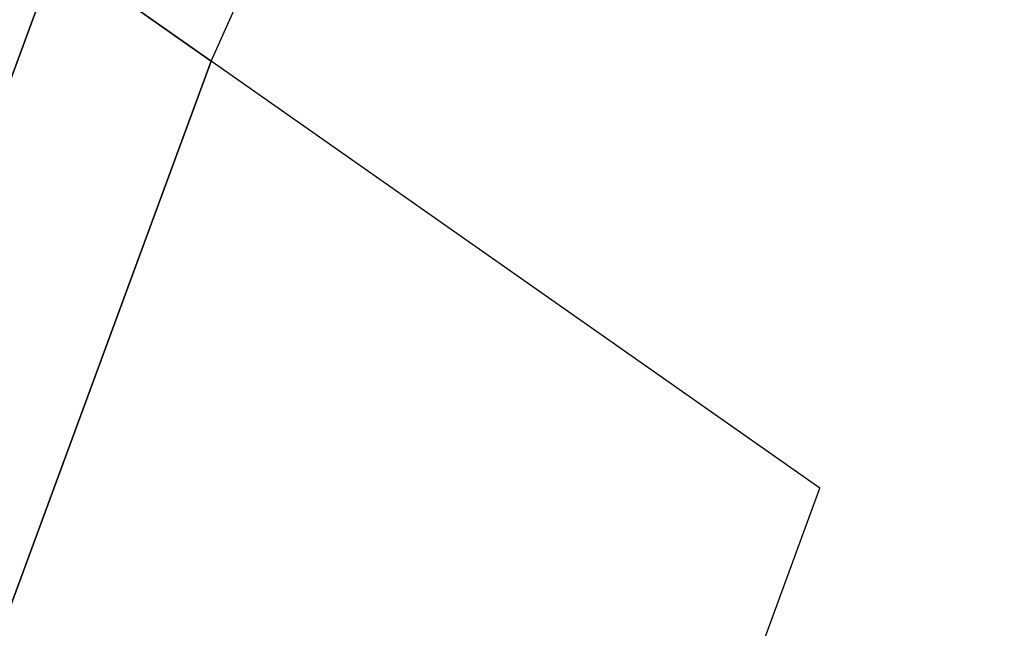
# Model space of a CAD drawing. Header units: millimetres. Extents: x -265 to 265, y -265 to 265.
# Tile 181 of 256: x -155.87 to -154.714, y -179.82 to -179.106. Entities that reach past the tile are written whole.
import ezdxf

# ---------------------------------------------------------------- set-up
doc = ezdxf.new("R2010")
doc.units = ezdxf.units.MM
doc.header["$MEASUREMENT"] = 0
doc.layers.add('OPERAK', color=7, linetype='Continuous', true_color=0x000000)

msp = doc.modelspace()

# ---------------------------------------------------------------- meshes
at = {"layer": 'OPERAK'}
mesh = msp.add_polyface(dxfattribs=at)
corners = [(-155.9286804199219, -180.4388427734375, 1021.160217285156), (-157.4856262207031, -180.1452331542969, 1022.176391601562), (-157.6618041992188, -180.0197906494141, 1022.14990234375), (-157.3091583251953, -180.2703247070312, 1022.202453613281), (-157.7495574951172, -179.9570770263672, 1022.136413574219), (-157.8369140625, -179.8944244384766, 1022.122802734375), (-158.1845550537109, -179.6427917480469, 1022.065612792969), (-158.5299987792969, -179.3888854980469, 1022.004089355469), (-158.8734436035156, -179.1325988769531, 1021.938110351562), (-155.9901580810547, -180.0909729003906, 1029.822875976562), (-155.2738800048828, -180.5923614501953, 1029.91015625), (-154.9306640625, -179.6555633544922, 1030.240234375), (-155.6452941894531, -179.154296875, 1030.15380859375), (-155.8257904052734, -179.0270538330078, 1030.131713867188), (-154.7139892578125, -177.0770874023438, 1030.206909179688), (-154.8937072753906, -176.9500122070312, 1030.18505859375), (-156.1707763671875, -179.9639129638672, 1029.800659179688), (-156.0070190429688, -178.8990173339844, 1030.109619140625), (-155.0744323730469, -176.8219299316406, 1030.162963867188), (-156.3519744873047, -179.8361968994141, 1029.778442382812), (-156.1890869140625, -178.7700653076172, 1030.087158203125), (-155.2559051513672, -176.6929473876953, 1030.140625), (-156.5339813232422, -179.7075653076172, 1029.755859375), (-156.7815551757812, -180.5363922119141, 1029.2314453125), (-156.5997924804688, -180.6645202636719, 1029.254150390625), (-156.3720397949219, -178.6400604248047, 1030.064331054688), (-155.4378814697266, -176.5631713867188, 1030.117797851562), (-156.7170257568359, -179.5778198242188, 1029.73291015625), (-156.9644470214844, -180.4071044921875, 1029.208374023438), (-156.5579986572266, -178.5075073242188, 1030.040771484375), (-155.623779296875, -176.4301300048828, 1030.094116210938), (-156.9024200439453, -179.4459991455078, 1029.70947265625), (-157.1490020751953, -180.2762908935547, 1029.184936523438), (-156.7478637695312, -178.3717193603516, 1030.016479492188), (-155.8151702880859, -176.2925720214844, 1030.069213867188), (-157.0906677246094, -179.3117828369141, 1029.685424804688), (-157.3352508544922, -180.1439361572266, 1029.161010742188), (-156.9398345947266, -178.23388671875, 1029.991455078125), (-156.0091400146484, -176.1524810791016, 1030.043334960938), (-157.2806243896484, -179.1758880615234, 1029.660766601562), (-157.5228118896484, -180.0102691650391, 1029.136840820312), (-157.4712066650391, -179.0390014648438, 1029.635620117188), (-157.132080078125, -178.0952453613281, 1029.9658203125), (-157.7112884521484, -179.8755035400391, 1029.112182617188), (-157.6622009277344, -178.9013061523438, 1029.609985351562), (-157.3244171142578, -177.9559020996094, 1029.939575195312), (-157.5910797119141, -180.2359008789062, 1022.422729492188), (-157.4856262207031, -180.1452331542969, 1022.176391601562), (-157.3091583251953, -180.2703247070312, 1022.202453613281), (-157.7153625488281, -180.0658721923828, 1022.273498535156), (-157.6618041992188, -180.0197906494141, 1022.14990234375), (-157.1331634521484, -180.3947143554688, 1022.228088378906)]
mesh.append_faces([[corners[k] for k in face] for face in [(0, 1, 2, 2), (0, 3, 1, 1), (0, 2, 4, 4), (5, 0, 4, 4), (5, 6, 0, 0), (7, 8, 0, 0), (9, 10, 11, 12), (13, 12, 14, 15), (16, 9, 12, 13), (17, 13, 15, 18), (19, 16, 13, 17), (20, 17, 18, 21), (22, 19, 17, 20), (23, 24, 19, 22), (25, 20, 21, 26), (27, 22, 20, 25), (28, 23, 22, 27), (29, 25, 26, 30), (31, 27, 25, 29), (32, 28, 27, 31), (33, 29, 30, 34), (35, 31, 29, 33), (36, 32, 31, 35), (37, 33, 34, 38), (39, 35, 33, 37), (40, 36, 35, 39), (41, 39, 37, 42), (43, 40, 39, 41), (44, 41, 42, 45), (46, 47, 48, 48), (49, 50, 47, 47), (48, 51, 46, 46)]])

doc.saveas('drawing.dxf')
